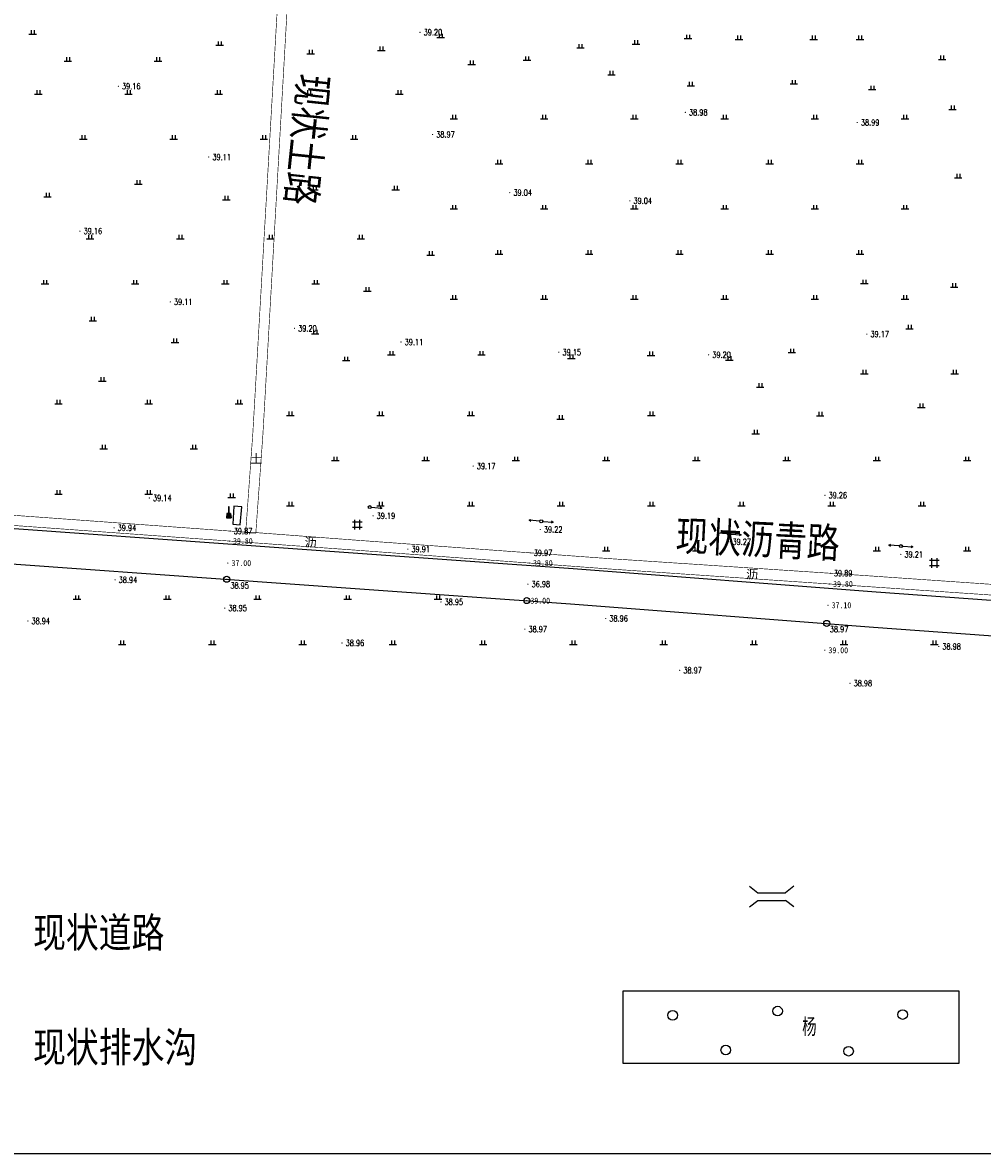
# Model space of a CAD drawing. Extents: x 456755 to 458049, y 3845626 to 3853218.
# Tile 2 of 80: x 457233 to 457552, y 3845626 to 3846001. Entities that reach past the tile are written whole.
import ezdxf
from ezdxf.enums import TextEntityAlignment as Align

# ---------------------------------------------------------------- set-up
doc = ezdxf.new("R2010")
doc.units = 0
doc.header["$PDMODE"] = 34
doc.header["$PDSIZE"] = 0.2
doc.linetypes.add('X2', pattern=[10, 8, -2])
doc.linetypes.add('X3', pattern=[5, 4, -1])
doc.layers.get('0').update_dxf_attribs({"linetype": 'CONTINUOUS'})
for name, color, linetype in [('DLDW', 11, 'CONTINUOUS'), ('DLSS', 4, 'CONTINUOUS'), ('DMTZ', 3, 'CONTINUOUS'), ('GCD', 1, 'CONTINUOUS'), ('GXYZ', 2, 'CONTINUOUS'), ('SXSS', 5, 'CONTINUOUS'), ('ZBTZ', 3, 'CONTINUOUS'), ('零点距', 1, 'CONTINUOUS')]:
    doc.layers.add(name, color=color, linetype=linetype)
doc.styles.add('HZ', font='rs.shx', dxfattribs={"width": 0.8, "bigfont": 'hztxt.shx'})
doc.styles.add('仿宋体', font='仿宋_GB2312.ttf', dxfattribs={"width": 0.8})
doc.styles.add('正等线体', font='simhei.ttf')
doc.styles.add('黑体', font='simhei.ttf')
doc.linetypes.add('10411', pattern='A,2,[150,AAA.SHX,S=1,R=0,X=0,Y=1],2,[151,AAA.SHX,S=1,R=0,X=0,Y=3],1e-11', length=4)
doc.linetypes.add('1161', pattern='A,0,[149,AAA.SHX,S=0.15,R=0,X=0,Y=0],-1.6', length=1.6)
doc.linetypes.add('8352', pattern='A,1.5,[145,AAA.SHX,S=1,R=0,X=0,Y=1],1.5,-1,3,-1', length=8)

# ---------------------------------------------------------------- blocks, each defined once
blk = doc.blocks.new('gc013b')
at = {"linetype": 'Continuous'}
blk.add_line((0.5, 0), (4, 0), dxfattribs=at)
at = {"linetype": 'Continuous', "flags": 128}
blk.add_lwpolyline([(3.39, 0.35), (4, 0), (3.39, -0.35)], dxfattribs=at)
blk = doc.blocks.new('gc170')
at = {"linetype": 'Continuous'}
blk.add_circle((0, 0), 0.5, dxfattribs=at)
blk = doc.blocks.new('gc146')
for points in [[(1.6, 0.82), (-1.6, 0.82)], [(-0.8, -1.58), (-0.8, 1.62)], [(0.8, 1.62), (0.8, -1.58)], [(-1.6, -0.78), (1.6, -0.78)]]:
    blk.add_lwpolyline(points)
blk = doc.blocks.new('gc119')
for p, q in [((-1.25, 0), (1.25, 0)), ((-0.5, 1.3), (-0.5, 0)), ((0.5, 1.3), (0.5, 0))]:
    blk.add_line(p, q)
blk = doc.blocks.new('*U30')
at = {"linetype": 'Continuous'}
for points in [[(0, 2.5), (0.1, 3.6), (-0.1, 3.6)], [(0, 2.5), (-0.1, 3.6), (-0.1, 1.4)], [(0, 2.5), (-0.1, 1.4), (0.1, 1.4)], [(0, 2.5), (0.1, 1.4), (0.1, 3.6)]]:
    blk.add_solid(points, dxfattribs=at)
blk = doc.blocks.new('*U31')
at = {"linetype": 'Continuous'}
for points in [[(-0.1, -0.1), (-0.6, 0.6), (-0.8, -0.8)], [(-0.1, -0.1), (0.6, 0.6), (-0.6, 0.6)], [(-0.1, -0.1), (0.8, -0.8), (0.6, 0.6)], [(-0.1, -0.1), (-0.8, -0.8), (0.8, -0.8)]]:
    blk.add_solid(points, dxfattribs=at)
blk = doc.blocks.new('gc017')
for p, q in [((-0.6, 0.6), (-0.8, -0.8)), ((-0.6, 0.6), (0.6, 0.6)), ((0.6, 0.6), (0.8, -0.8)), ((-0.8, -0.8), (0.8, -0.8))]:
    blk.add_line(p, q)
for points in [[(0.6, 0.6), (-0.6, 0.6), (-0.8, -0.8), (0.8, -0.8)], [(-0.1, 0.6), (0.1, 0.6), (0.1, 2.8), (-0.1, 2.8)]]:
    blk.add_lwpolyline(points, close=True)
at = {"const_width": 0.2}
blk.add_lwpolyline([(-0.6, 0.6), (-0.6, 0.6), (-0.6, 0.6)], dxfattribs=at)
blk.add_point((0, 0))
at = {"linetype": 'Continuous'}
for name, p in [('*U31', (0, 0)), ('*U30', (0, -0.8))]:
    blk.add_blockref(name, p, dxfattribs=at)
blk = doc.blocks.new('GC200')
at = {"linetype": 'Continuous', "const_width": 0.2, "flags": 128}
blk.add_lwpolyline([(-0.1, 0, 1), (0.1, 0, 1)], format="xyb", close=True, dxfattribs=at)
blk = doc.blocks.new('gc326')
blk.add_circle((0, 0), 0.8)

msp = doc.modelspace()

# ---------------------------------------------------------------- linework, layer by layer
at = {"linetype": 'Continuous'}
msp.add_lwpolyline([(456966.52, 3845625.6), (458014.33, 3845625.6), (458014.33, 3847107.36), (456966.52, 3847107.36)], close=True, dxfattribs=at)
at = {"layer": 'DLDW', "linetype": '1161', "elevation": 6.35, "flags": 128}
msp.add_lwpolyline([(457303.28, 3845840.72), (457303.02, 3845834.75), (457305.43, 3845834.56), (457305.91, 3845840.51)], close=True, dxfattribs=at)
at = {"layer": 'DLSS', "linetype": 'Continuous'}
for p, q in [((457474.73, 3845714.42), (457477.55, 3845712.23)), ((457477.55, 3845712.23), (457486.69, 3845712.23)), ((457489.51, 3845714.42), (457486.69, 3845712.23)), ((457474.73, 3845707.52), (457477.55, 3845709.7)), ((457477.55, 3845709.7), (457486.69, 3845709.7)), ((457489.51, 3845707.52), (457486.69, 3845709.7))]:
    msp.add_line(p, q, dxfattribs=at)
at = {"layer": 'DLSS', "linetype": 'X3', "const_width": 0.2, "elevation": 6.18, "flags": 128}
msp.add_lwpolyline([(457307.26, 3845832.17), (457309.62, 3845865.01), (457321.5, 3846071.11)], dxfattribs=at)
at = {"layer": 'DLSS', "linetype": 'Continuous', "const_width": 0.2, "flags": 128}
for points, elevation in [([(457310.62, 3845831.93), (457312.98, 3845864.77), (457324.72, 3846070.93)], 6.18), ([(457753.9, 3845797.48), (457633.2, 3845805.85), (457427.28, 3845819.9), (457345.4, 3845825.98), (457186.57, 3845837.44), (457042.24, 3845848.15), (456997.42, 3845849.83), (456996.26, 3845849.65), (456995.8, 3845849.43), (456995.22, 3845836.19), (456994.47, 3845821.88)], -33.29)]:
    msp.add_lwpolyline(points, dxfattribs=dict(at, elevation=elevation))
at = {"layer": 'DLSS', "linetype": 'X2', "const_width": 0.2, "flags": 128}
for points, elevation in [([(457307.2, 3845832.07), (457185.99, 3845840.89), (457042.96, 3845851.56), (456996.86, 3845854.37), (456994.78, 3845854.42)], 6.57), ([(457755.81, 3845800.85), (457633.67, 3845809.3), (457512.68, 3845817.68), (457428.16, 3845823.28), (457344.11, 3845829.4), (457310.62, 3845831.93)], 6.18)]:
    msp.add_lwpolyline(points, dxfattribs=dict(at, elevation=elevation))
at = {"layer": 'DMTZ', "color": 5, "linetype": '10411', "elevation": 6.67, "flags": 128}
for points in [[(457753.75, 3845795.29), (457633.05, 3845803.66), (457516.8, 3845812.18), (457416.09, 3845819.91), (457344.5, 3845825.01), (457186.95, 3845836.27), (457041.88, 3845847.1), (456997.32, 3845848.97)], [(456996.53, 3845836.92), (457041.2, 3845835.45), (457186.1, 3845824.64), (457343.67, 3845813.38), (457415.23, 3845808.28), (457515.93, 3845800.55), (457632.22, 3845792.03), (457737.43, 3845784.74), (457753.29, 3845783.91)]]:
    msp.add_lwpolyline(points, dxfattribs=at)
at = {"layer": 'ZBTZ', "linetype": '1161', "elevation": 6.57, "flags": 128}
msp.add_lwpolyline([(457307.2, 3845832.07), (457310.61, 3845831.83)], dxfattribs=at)
at = {"layer": 'ZBTZ', "linetype": '1161'}
msp.add_lwpolyline([(457432.77, 3845679.67), (457544.37, 3845679.67), (457544.37, 3845655.46), (457432.77, 3845655.46)], close=True, dxfattribs=at)
at = {"layer": '零点距', "linetype": 'Continuous'}
for centre in [(457300.95, 3845816.43, -33.29), (457400.7, 3845809.31, -33.29), (457500.41, 3845801.74, -33.29)]:
    msp.add_circle(centre, 1, dxfattribs=at)

# ---------------------------------------------------------------- block references
at = {"layer": 'DLDW', "linetype": '1161'}
msp.add_blockref('gc017', (457301.63, 3845837.64, -33.29), dxfattribs=at)
at = {"layer": 'GCD', "linetype": 'Continuous'}
ref = msp.add_blockref('GC200', (457365.2, 3845998.21, 5.91), dxfattribs=at)
ref.add_attrib('height', '39.20', dxfattribs={"linetype": 'Continuous', "height": 2, "style": 'HZ', "width": 0.8}).set_placement((457366.4, 3845998.21, -33.29), align=Align.MIDDLE_LEFT)
ref = msp.add_blockref('GC200', (457264.93, 3845980.27, 5.86), dxfattribs=at)
ref.add_attrib('height', '39.16', dxfattribs={"linetype": 'Continuous', "height": 2, "style": 'HZ', "width": 0.8}).set_placement((457266.13, 3845980.27, -33.29), align=Align.MIDDLE_LEFT)
ref = msp.add_blockref('GC200', (457453.41, 3845971.59, 5.69), dxfattribs=at)
ref.add_attrib('height', '38.98', dxfattribs={"linetype": 'Continuous', "height": 2, "style": 'HZ', "width": 0.8}).set_placement((457454.61, 3845971.59, -33.29), align=Align.MIDDLE_LEFT)
ref = msp.add_blockref('GC200', (457510.55, 3845968.21, 5.69), dxfattribs=at)
ref.add_attrib('height', '38.99', dxfattribs={"linetype": 'Continuous', "height": 2, "style": 'HZ', "width": 0.8}).set_placement((457511.75, 3845968.21, -33.29), align=Align.MIDDLE_LEFT)
ref = msp.add_blockref('GC200', (457369.38, 3845964.25, 5.68), dxfattribs=at)
ref.add_attrib('height', '38.97', dxfattribs={"linetype": 'Continuous', "height": 2, "style": 'HZ', "width": 0.8}).set_placement((457370.58, 3845964.25, -33.29), align=Align.MIDDLE_LEFT)
ref = msp.add_blockref('GC200', (457294.98, 3845956.76, 5.82), dxfattribs=at)
ref.add_attrib('height', '39.11', dxfattribs={"linetype": 'Continuous', "height": 2, "style": 'HZ', "width": 0.8}).set_placement((457296.18, 3845956.76, -33.29), align=Align.MIDDLE_LEFT)
ref = msp.add_blockref('GC200', (457395.04, 3845944.92, 5.74), dxfattribs=at)
ref.add_attrib('height', '39.04', dxfattribs={"linetype": 'Continuous', "height": 2, "style": 'HZ', "width": 0.8}).set_placement((457396.24, 3845944.92, -33.29), align=Align.MIDDLE_LEFT)
ref = msp.add_blockref('GC200', (457434.95, 3845942.21, 5.75), dxfattribs=at)
ref.add_attrib('height', '39.04', dxfattribs={"linetype": 'Continuous', "height": 2, "style": 'HZ', "width": 0.8}).set_placement((457436.15, 3845942.21, -33.29), align=Align.MIDDLE_LEFT)
ref = msp.add_blockref('GC200', (457252.15, 3845932.13, 5.86), dxfattribs=at)
ref.add_attrib('height', '39.16', dxfattribs={"linetype": 'Continuous', "height": 2, "style": 'HZ', "width": 0.8}).set_placement((457253.35, 3845932.13, -33.29), align=Align.MIDDLE_LEFT)
ref = msp.add_blockref('GC200', (457282.19, 3845908.62, 5.82), dxfattribs=at)
ref.add_attrib('height', '39.11', dxfattribs={"linetype": 'Continuous', "height": 2, "style": 'HZ', "width": 0.8}).set_placement((457283.39, 3845908.62, -33.29), align=Align.MIDDLE_LEFT)
ref = msp.add_blockref('GC200', (457323.49, 3845899.81, 5.91), dxfattribs=at)
ref.add_attrib('height', '39.20', dxfattribs={"linetype": 'Continuous', "height": 2, "style": 'HZ', "width": 0.8}).set_placement((457324.69, 3845899.81, -33.29), align=Align.MIDDLE_LEFT)
ref = msp.add_blockref('GC200', (457358.88, 3845895.26, 5.82), dxfattribs=at)
ref.add_attrib('height', '39.11', dxfattribs={"linetype": 'Continuous', "height": 2, "style": 'HZ', "width": 0.8}).set_placement((457360.08, 3845895.26, -33.29), align=Align.MIDDLE_LEFT)
ref = msp.add_blockref('GC200', (457513.73, 3845897.9, -33.34), dxfattribs=at)
ref.add_attrib('height', '39.17', dxfattribs={"linetype": 'Continuous', "height": 2, "style": 'HZ', "width": 0.8}).set_placement((457514.93, 3845897.9, -72.51), align=Align.MIDDLE_LEFT)
ref = msp.add_blockref('GC200', (457411.36, 3845891.86, 5.86), dxfattribs=at)
ref.add_attrib('height', '39.15', dxfattribs={"linetype": 'Continuous', "height": 2, "style": 'HZ', "width": 0.8}).set_placement((457412.56, 3845891.86, -33.29), align=Align.MIDDLE_LEFT)
ref = msp.add_blockref('GC200', (457461.15, 3845891.01, 5.91), dxfattribs=at)
ref.add_attrib('height', '39.20', dxfattribs={"linetype": 'Continuous', "height": 2, "style": 'HZ', "width": 0.8}).set_placement((457462.35, 3845891.01, -33.29), align=Align.MIDDLE_LEFT)
ref = msp.add_blockref('GC200', (457382.88, 3845854.05, 5.87), dxfattribs=at)
ref.add_attrib('height', '39.17', dxfattribs={"linetype": 'Continuous', "height": 2, "style": 'HZ', "width": 0.8}).set_placement((457384.08, 3845854.05, -33.29), align=Align.MIDDLE_LEFT)
ref = msp.add_blockref('GC200', (457275.23, 3845843.43, 5.85), dxfattribs=at)
ref.add_attrib('height', '39.14', dxfattribs={"linetype": 'Continuous', "height": 2, "style": 'HZ', "width": 0.8}).set_placement((457276.43, 3845843.43, -33.29), align=Align.MIDDLE_LEFT)
ref = msp.add_blockref('GC200', (457499.8, 3845844.33, 5.97), dxfattribs=at)
ref.add_attrib('height', '39.26', dxfattribs={"linetype": 'Continuous', "height": 2, "style": 'HZ', "width": 0.8}).set_placement((457501, 3845844.33, -33.29), align=Align.MIDDLE_LEFT)
ref = msp.add_blockref('GC200', (457349.59, 3845837.49, 5.9), dxfattribs=at)
ref.add_attrib('height', '39.19', dxfattribs={"linetype": 'Continuous', "height": 2, "style": 'HZ', "width": 0.8}).set_placement((457350.79, 3845837.49, -33.29), align=Align.MIDDLE_LEFT)
ref = msp.add_blockref('GC200', (457263.48, 3845833.51, 6.65), dxfattribs=at)
ref.add_attrib('height', '39.94', dxfattribs={"linetype": 'Continuous', "height": 2, "style": 'HZ', "width": 0.8}).set_placement((457264.68, 3845833.51, -33.29), align=Align.MIDDLE_LEFT)
ref = msp.add_blockref('GC200', (457302.07, 3845832.45, 6.58), dxfattribs=at)
ref.add_attrib('height', '39.87', dxfattribs={"linetype": 'Continuous', "height": 2, "style": 'HZ', "width": 0.8}).set_placement((457303.27, 3845832.45, -73.16), align=Align.MIDDLE_LEFT)
ref = msp.add_blockref('GC200', (457405.18, 3845832.94, 5.92), dxfattribs=at)
ref.add_attrib('height', '39.22', dxfattribs={"linetype": 'Continuous', "height": 2, "style": 'HZ', "width": 0.8}).set_placement((457406.38, 3845832.94, -33.29), align=Align.MIDDLE_LEFT)
ref = msp.add_blockref('GC200', (457301.84, 3845829.12, 6.51), dxfattribs=at)
ref.add_attrib('height', '39.80', dxfattribs={"linetype": 'Continuous', "height": 2, "style": '正等线体', "width": 0.8}).set_placement((457303.04, 3845829.12, 6.51), align=Align.MIDDLE_LEFT)
ref = msp.add_blockref('GC200', (457467.86, 3845828.87, 5.97), dxfattribs=at)
ref.add_attrib('height', '39.27', dxfattribs={"linetype": 'Continuous', "height": 2, "style": 'HZ', "width": 0.8}).set_placement((457469.06, 3845828.87, -33.29), align=Align.MIDDLE_LEFT)
ref = msp.add_blockref('GC200', (457361.14, 3845826.42, 6.61), dxfattribs=at)
ref.add_attrib('height', '39.91', dxfattribs={"linetype": 'Continuous', "height": 2, "style": 'HZ', "width": 0.8}).set_placement((457362.34, 3845826.42, -33.29), align=Align.MIDDLE_LEFT)
ref = msp.add_blockref('GC200', (457401.81, 3845825.19, 6.68), dxfattribs=at)
ref.add_attrib('height', '39.97', dxfattribs={"linetype": 'Continuous', "height": 2, "style": 'HZ', "width": 0.8}).set_placement((457403.01, 3845825.19, -73.26), align=Align.MIDDLE_LEFT)
ref = msp.add_blockref('GC200', (457525.04, 3845824.68, 5.91), dxfattribs=at)
ref.add_attrib('height', '39.21', dxfattribs={"linetype": 'Continuous', "height": 2, "style": 'HZ', "width": 0.8}).set_placement((457526.24, 3845824.68, -33.29), align=Align.MIDDLE_LEFT)
ref = msp.add_blockref('GC200', (457301.33, 3845821.8, 3.71), dxfattribs=at)
ref.add_attrib('height', '37.00', dxfattribs={"linetype": 'Continuous', "height": 2, "style": '正等线体', "width": 0.8}).set_placement((457302.53, 3845821.8, 3.71), align=Align.MIDDLE_LEFT)
ref = msp.add_blockref('GC200', (457401.57, 3845821.81, 6.51), dxfattribs=at)
ref.add_attrib('height', '39.80', dxfattribs={"linetype": 'Continuous', "height": 2, "style": '正等线体', "width": 0.8}).set_placement((457402.77, 3845821.81, 6.51), align=Align.MIDDLE_LEFT)
ref = msp.add_blockref('GC200', (457263.81, 3845816.22, 5.65), dxfattribs=at)
ref.add_attrib('height', '38.94', dxfattribs={"linetype": 'Continuous', "height": 2, "style": 'HZ', "width": 0.8}).set_placement((457265.01, 3845816.22, -33.29), align=Align.MIDDLE_LEFT)
ref = msp.add_blockref('GC200', (457300.95, 3845816.43, 5.66), dxfattribs=at)
ref.add_attrib('height', '38.95', dxfattribs={"linetype": 'Continuous', "height": 2, "style": 'HZ', "width": 0.8}).set_placement((457302.15, 3845814.32, -72.24), align=Align.MIDDLE_LEFT)
ref = msp.add_blockref('GC200', (457501.58, 3845818.41, 6.6), dxfattribs=at)
ref.add_attrib('height', '39.89', dxfattribs={"linetype": 'Continuous', "height": 2, "style": 'HZ', "width": 0.8}).set_placement((457502.78, 3845818.41, -73.19), align=Align.MIDDLE_LEFT)
ref = msp.add_blockref('GC200', (457401.08, 3845814.8, 3.69), dxfattribs=at)
ref.add_attrib('height', '36.98', dxfattribs={"linetype": 'Continuous', "height": 2, "style": 'HZ', "width": 0.8}).set_placement((457402.28, 3845814.8, -70.27), align=Align.MIDDLE_LEFT)
ref = msp.add_blockref('GC200', (457501.33, 3845814.85, 6.51), dxfattribs=at)
ref.add_attrib('height', '39.80', dxfattribs={"linetype": 'Continuous', "height": 2, "style": '正等线体', "width": 0.8}).set_placement((457502.53, 3845814.85, 6.51), align=Align.MIDDLE_LEFT)
ref = msp.add_blockref('GC200', (457372.15, 3845808.88, 5.66), dxfattribs=at)
ref.add_attrib('height', '38.95', dxfattribs={"linetype": 'Continuous', "height": 2, "style": 'HZ', "width": 0.8}).set_placement((457373.35, 3845808.88, -33.29), align=Align.MIDDLE_LEFT)
ref = msp.add_blockref('GC200', (457400.7, 3845809.31, 5.71), dxfattribs=at)
ref.add_attrib('height', '39.00', dxfattribs={"linetype": 'Continuous', "height": 2, "style": '正等线体', "width": 0.8}).set_placement((457401.9, 3845809.31, 5.71), align=Align.MIDDLE_LEFT)
ref = msp.add_blockref('GC200', (457500.83, 3845807.8, 3.81), dxfattribs=at)
ref.add_attrib('height', '37.10', dxfattribs={"linetype": 'Continuous', "height": 2, "style": '正等线体', "width": 0.8}).set_placement((457502.03, 3845807.8, 3.81), align=Align.MIDDLE_LEFT)
ref = msp.add_blockref('GC200', (457300.28, 3845806.84, 5.66), dxfattribs=at)
ref.add_attrib('height', '38.95', dxfattribs={"linetype": 'Continuous', "height": 2, "style": 'HZ', "width": 0.8}).set_placement((457301.48, 3845806.84, -72.24), align=Align.MIDDLE_LEFT)
ref = msp.add_blockref('GC200', (457234.83, 3845802.55, 5.65), dxfattribs=at)
ref.add_attrib('height', '38.94', dxfattribs={"linetype": 'Continuous', "height": 2, "style": 'HZ', "width": 0.8}).set_placement((457236.03, 3845802.55, -33.29), align=Align.MIDDLE_LEFT)
ref = msp.add_blockref('GC200', (457426.92, 3845803.39, 5.67), dxfattribs=at)
ref.add_attrib('height', '38.96', dxfattribs={"linetype": 'Continuous', "height": 2, "style": 'HZ', "width": 0.8}).set_placement((457428.12, 3845803.39, -33.29), align=Align.MIDDLE_LEFT)
ref = msp.add_blockref('GC200', (457500.41, 3845801.74, 5.68), dxfattribs=at)
ref.add_attrib('height', '38.97', dxfattribs={"linetype": 'Continuous', "height": 2, "style": 'HZ', "width": 0.8}).set_placement((457501.43, 3845799.84, -72.26), align=Align.MIDDLE_LEFT)
ref = msp.add_blockref('GC200', (457400.03, 3845799.83, 5.68), dxfattribs=at)
ref.add_attrib('height', '38.97', dxfattribs={"linetype": 'Continuous', "height": 2, "style": 'HZ', "width": 0.8}).set_placement((457401.23, 3845799.83, -72.26), align=Align.MIDDLE_LEFT)
ref = msp.add_blockref('GC200', (457339.27, 3845795.25, 5.66), dxfattribs=at)
ref.add_attrib('height', '38.96', dxfattribs={"linetype": 'Continuous', "height": 2, "style": 'HZ', "width": 0.8}).set_placement((457340.47, 3845795.25, -33.29), align=Align.MIDDLE_LEFT)
ref = msp.add_blockref('GC200', (457499.78, 3845792.83, 5.71), dxfattribs=at)
ref.add_attrib('height', '39.00', dxfattribs={"linetype": 'Continuous', "height": 2, "style": '正等线体', "width": 0.8}).set_placement((457500.98, 3845792.83, 5.71), align=Align.MIDDLE_LEFT)
ref = msp.add_blockref('GC200', (457537.62, 3845794.07, 5.68), dxfattribs=at)
ref.add_attrib('height', '38.98', dxfattribs={"linetype": 'Continuous', "height": 2, "style": 'HZ', "width": 0.8}).set_placement((457538.82, 3845794.07, -33.29), align=Align.MIDDLE_LEFT)
ref = msp.add_blockref('GC200', (457451.54, 3845786.16, 5.68), dxfattribs=at)
ref.add_attrib('height', '38.97', dxfattribs={"linetype": 'Continuous', "height": 2, "style": 'HZ', "width": 0.8}).set_placement((457452.74, 3845786.16, -33.29), align=Align.MIDDLE_LEFT)
ref = msp.add_blockref('GC200', (457508.13, 3845781.86, 5.69), dxfattribs=at)
ref.add_attrib('height', '38.98', dxfattribs={"linetype": 'Continuous', "height": 2, "style": 'HZ', "width": 0.8}).set_placement((457509.33, 3845781.86, -33.29), align=Align.MIDDLE_LEFT)
at = {"layer": 'GXYZ', "linetype": 'Continuous'}
for p in [(457348.49, 3845840.41, -33.29), (457405.49, 3845835.68, -33.29), (457467.94, 3845831.45, -33.29), (457525.04, 3845827.45, -33.29)]:
    msp.add_blockref('gc170', p, dxfattribs=at)
for p, rotation in [((457348.49, 3845840.41, -33.29), 355.2564068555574), ((457405.49, 3845835.68, -33.29), 175.2564068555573), ((457405.49, 3845835.68, -33.29), 356.1307007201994), ((457467.94, 3845831.45, -33.29), 176.1307007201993), ((457467.94, 3845831.45, -33.29), 355.9926915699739), ((457525.04, 3845827.45, -33.29), 175.9926915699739), ((457525.04, 3845827.45, -33.29), 355.6479914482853)]:
    msp.add_blockref('gc013b', p, dxfattribs=dict(at, rotation=rotation))
at = {"layer": 'SXSS', "linetype": 'Continuous'}
for p in [(457344.31, 3845834.56, 6.19), (457536.18, 3845821.82, 6.28)]:
    msp.add_blockref('gc146', p, dxfattribs=at)
at = {"layer": 'ZBTZ', "linetype": 'Continuous'}
for p in [(457236.44, 3845997.61, -72.51), (457372.04, 3845996.44, -33.29), (457454.28, 3845996.12, -72.51), (457471.24, 3845995.81, -72.51), (457496.05, 3845995.81, -72.51), (457511.44, 3845995.81, -72.51), (457298.58, 3845993.9, -72.51), (457352.35, 3845992.16, -72.51), (457418.54, 3845993.02, -33.29), (457437, 3845994.24, -72.51), (457248.12, 3845988.61, -33.29), (457278.12, 3845988.61, -33.29), (457328.86, 3845991.09, -72.51), (457400.79, 3845988.9, -72.51), (457538.77, 3845989.22, -72.51), (457382.34, 3845987.51, -33.29), (457428.83, 3845984.1, -33.29), (457455.22, 3845980.43, -72.51), (457489.46, 3845981.05, -72.51), (457238.29, 3845977.7, -33.29), (457268.29, 3845977.7, -33.29), (457298.29, 3845977.7, -33.29), (457328.29, 3845977.7, -33.29), (457358.29, 3845977.7, -33.29), (457515.53, 3845979.17, -72.51), (457376.45, 3845969.49, -33.29), (457406.45, 3845969.49, -33.29), (457436.45, 3845969.49, -33.29), (457466.45, 3845969.49, -33.29), (457496.45, 3845969.49, -33.29), (457526.45, 3845969.49, -33.29), (457542.22, 3845972.58, -72.51), (457253.29, 3845962.7, -33.29), (457283.29, 3845962.7, -33.29), (457313.29, 3845962.7, -33.29), (457343.29, 3845962.7, -33.29), (457391.45, 3845954.49, -33.29), (457421.45, 3845954.49, -33.29), (457451.45, 3845954.49, -33.29), (457481.45, 3845954.49, -33.29), (457511.45, 3845954.49, -33.29), (457271.57, 3845947.77, -72.51), (457544.11, 3845949.87, -72.51), (457241.36, 3845943.56, -72.51), (457330.12, 3845945.9, -72.51), (457357.13, 3845945.9, -72.51), (457300.78, 3845942.57, -72.51), (457376.45, 3845939.49, -33.29), (457406.45, 3845939.49, -33.29), (457436.45, 3845939.49, -33.29), (457466.45, 3845939.49, -33.29), (457496.45, 3845939.49, -33.29), (457526.45, 3845939.49, -33.29), (457255.5, 3845929.56, -33.29), (457285.5, 3845929.56, -33.29), (457315.5, 3845929.56, -33.29), (457345.5, 3845929.56, -33.29), (457368.74, 3845924.15, -72.51), (457391.45, 3845924.49, -33.29), (457421.45, 3845924.49, -33.29), (457451.45, 3845924.49, -33.29), (457481.45, 3845924.49, -33.29), (457511.45, 3845924.49, -33.29), (457240.5, 3845914.56, -33.29), (457270.5, 3845914.56, -33.29), (457300.5, 3845914.56, -33.29), (457330.5, 3845914.56, -33.29), (457512.92, 3845914.69, -72.51), (457542.76, 3845913.49, -72.51), (457347.69, 3845912.22, -72.51), (457376.45, 3845909.49, -33.29), (457406.45, 3845909.49, -33.29), (457436.45, 3845909.49, -33.29), (457466.45, 3845909.49, -33.29), (457496.45, 3845909.49, -33.29), (457526.45, 3845909.49, -33.29), (457256.42, 3845902.36, -72.51), (457330.34, 3845898.03, -33.29), (457527.92, 3845899.69, -72.51), (457283.75, 3845895.13, -72.51), (457355.63, 3845890.98, -33.29), (457385.63, 3845890.98, -33.29), (457442, 3845890.81, -72.51), (457488.81, 3845891.75, -72.51), (457340.63, 3845889.1, -33.29), (457415.47, 3845889.78, -33.29), (457468, 3845889.23, -33.29), (457512.92, 3845884.69, -72.51), (457542.92, 3845884.69, -72.51), (457259.6, 3845882.28, -72.51), (457478.29, 3845880.31, -33.29), (457245.01, 3845874.75, -33.29), (457275.01, 3845874.75, -33.29), (457305.01, 3845874.75, -33.29), (457531.84, 3845873.54, -72.51), (457322.07, 3845870.85, -33.29), (457352.07, 3845870.85, -33.29), (457382.07, 3845870.85, -33.29), (457411.91, 3845869.65, -33.29), (457442.07, 3845870.85, -33.29), (457498.23, 3845870.72, -72.51), (457476.78, 3845864.77, -33.29), (457260.01, 3845859.75, -33.29), (457290.01, 3845859.75, -33.29), (457337.07, 3845855.85, -33.29), (457367.07, 3845855.85, -33.29), (457397.07, 3845855.85, -33.29), (457427.07, 3845855.85, -33.29), (457457.07, 3845855.85, -33.29), (457487.07, 3845855.85, -33.29), (457517.07, 3845855.85, -33.29), (457547.07, 3845855.85, -33.29), (457245.01, 3845844.75, -33.29), (457275.01, 3845844.75, -33.29), (457302.61, 3845843.57, -33.29), (457322.07, 3845840.85, -33.29), (457352.07, 3845840.85, -33.29), (457382.07, 3845840.85, -33.29), (457412.07, 3845840.85, -33.29), (457442.07, 3845840.85, -33.29), (457472.07, 3845840.85, -33.29), (457502.07, 3845840.85, -33.29), (457532.07, 3845840.85, -33.29), (457427.07, 3845825.85, -33.29), (457457.07, 3845825.85, -33.29), (457487.07, 3845825.85, -33.29), (457517.07, 3845825.85, -33.29), (457547.07, 3845825.85, -33.29), (457251.17, 3845809.75, -33.29), (457281.17, 3845809.75, -33.29), (457311.17, 3845809.75, -33.29), (457341.17, 3845809.75, -33.29), (457371.17, 3845809.75, -33.29), (457266.17, 3845794.75, -33.29), (457296.17, 3845794.75, -33.29), (457326.17, 3845794.75, -33.29), (457356.17, 3845794.75, -33.29), (457386.17, 3845794.75, -33.29), (457416.17, 3845794.75, -33.29), (457446.17, 3845794.75, -33.29), (457476.17, 3845794.75, -33.29), (457506.17, 3845794.75, -33.29), (457536.17, 3845794.75, -33.29)]:
    msp.add_blockref('gc119', p, dxfattribs=at)
at = {"layer": 'ZBTZ', "linetype": 'Continuous', "xscale": 2, "yscale": 2, "zscale": 2}
for p in [(457484.06, 3845672.9), (457449.19, 3845671.5), (457525.64, 3845671.75), (457466.84, 3845659.95), (457507.66, 3845659.57)]:
    msp.add_blockref('gc326', p, dxfattribs=at)

# ---------------------------------------------------------------- texts
at = {"layer": 'DLSS', "linetype": 'X3', "style": '仿宋体', "width": 0.8}
for s, rotation, p in [('现状土路', 264.0136, (457325.05, 3845984.75, -71.36)), ('现状沥青路', 357.209, (457449.98, 3845826.06, -110.93))]:
    msp.add_text(s, height=10, rotation=rotation, dxfattribs=at).set_placement(p)
at = {"layer": 'DLSS', "linetype": 'Continuous', "style": '黑体'}
for s, p in [('土', (457310.75, 3845856.63, -33.29)), ('沥', (457328.88, 3845828.75, -33.29)), ('沥', (457475.62, 3845818.11, -33.29))]:
    msp.add_text(s, height=3, dxfattribs=at).set_placement(p, align=Align.MIDDLE)
at = {"layer": 'DLSS', "linetype": 'X3', "style": '仿宋体', "width": 0.8}
msp.add_text('现状道路', height=10, dxfattribs=at).set_placement((457236.56, 3845694))
at = {"layer": 'SXSS', "linetype": '8352', "style": '仿宋体', "width": 0.8}
msp.add_text('现状排水沟', height=10, dxfattribs=at).set_placement((457236.56, 3845655.91))
at = {"layer": 'ZBTZ', "linetype": 'Continuous', "style": 'HZ', "width": 0.8}
msp.add_text('杨', height=6, dxfattribs=at).set_placement((457494.64, 3845667.88), align=Align.MIDDLE)

doc.saveas('drawing.dxf')
